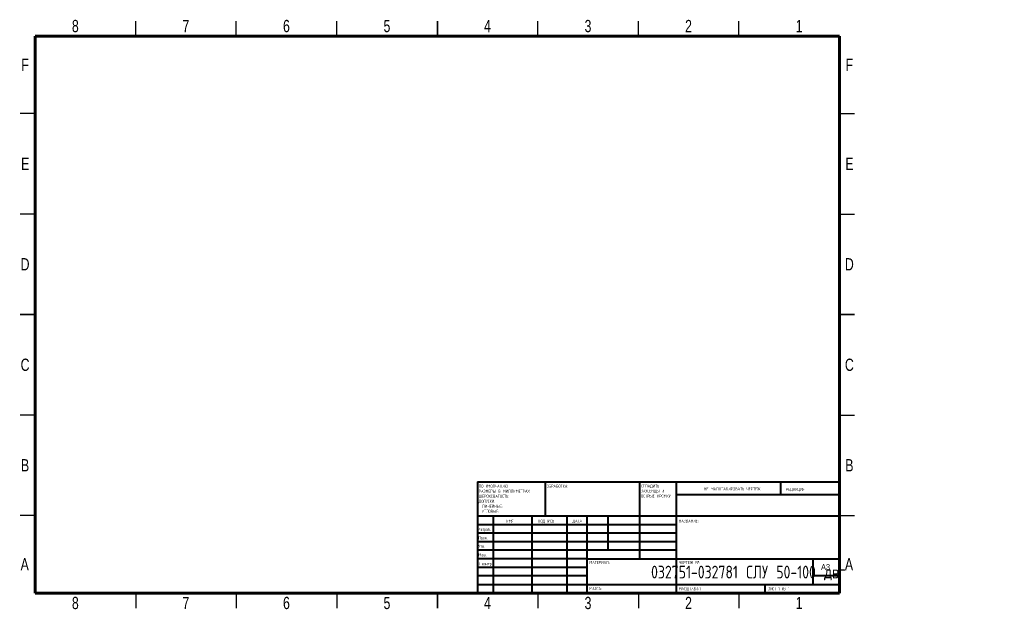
# Model space of a CAD drawing. Header units: millimetres. Extents: x -3 to 869, y -287 to 295.
# Tile 7 of 8: x 2 to 492, y 2 to 295. Entities that reach past the tile are written whole.
import ezdxf

# ---------------------------------------------------------------- set-up
doc = ezdxf.new("R2010")
doc.units = ezdxf.units.MM
doc.styles.add('SLDTEXTSTYLE1', font='TXT', dxfattribs={"width": 0.75, "bigfont": 'bigfont'})
doc.styles.add('SLDTEXTSTYLE2', font='TXT', dxfattribs={"width": 0.75})
doc.styles.add('SLDTEXTSTYLE3', font='TXT', dxfattribs={"width": 0.681818, "bigfont": 'bigfont'})

# ---------------------------------------------------------------- blocks, each defined once
blk = doc.blocks.new('SW_NOTE_0')
at = {"color": 0, "linetype": 'Continuous', "lineweight": 0, "char_height": 1.5, "attachment_point": 1, "style": 'SLDTEXTSTYLE1'}
for s, insert in [('\\M+18452\\M+18443\\M+1844C\\M+18440\\M+18444\\M+18449\\M+18453\\M+1845D', (0, 1.93)), ('\\M+18448\\M+18440\\M+18454\\M+18452\\M+18445\\M+1844E\\M+18457\\M+1845C \\M+18449', (0, -0.57)), ('\\M+1844F\\M+18452\\M+18453\\M+18451\\M+1845C\\M+18445 \\M+1844B\\M+18451\\M+1844F\\M+1844D\\M+1844B\\M+18449', (0, -3.07))]:
    blk.add_mtext(s, dxfattribs=dict(at, insert=insert))
blk = doc.blocks.new('SW_NOTE_1')
at = {"color": 0, "linetype": 'Continuous', "lineweight": 0, "char_height": 1.5, "attachment_point": 1, "style": 'SLDTEXTSTYLE1'}
for s, insert in [('\\M+18450\\M+1844F \\M+18454\\M+1844D\\M+1844F\\M+1844C\\M+18458\\M+18440\\M+1844E\\M+18449\\M+1845F:', (0, 1.93)), ('\\M+18451\\M+18440\\M+18448\\M+1844D\\M+18445\\M+18451\\M+1845C \\M+18442 \\M+1844D\\M+18449\\M+1844C\\M+1844C\\M+18449\\M+1844D\\M+18445\\M+18453\\M+18451\\M+18440\\M+18456', (0, -0.57)), ('\\M+18459\\M+18445\\M+18451\\M+1844F\\M+18456\\M+1844F\\M+18442\\M+18440\\M+18453\\M+1844F\\M+18452\\M+18453\\M+1845D:', (0, -3.07)), ('\\M+18444\\M+1844F\\M+18450\\M+18454\\M+18452\\M+1844B\\M+18449:', (0, -5.57)), ('\\M+1844C\\M+18449\\M+1844E\\M+18445\\M+1844A\\M+1844E\\M+1845C\\M+18445:', (1.69, -8.07)), ('\\M+18454\\M+18443\\M+1844C\\M+1844F\\M+18442\\M+1845C\\M+18445:', (1.69, -10.57))]:
    blk.add_mtext(s, dxfattribs=dict(at, insert=insert))

msp = doc.modelspace()

# ---------------------------------------------------------------- linework, layer by layer
at = {"color": 7, "linetype": 'Continuous', "lineweight": 30}
for p, q in [((60, 287), (60, 294.5)), ((110, 287), (110, 294.5)), ((160, 287), (160, 294.5)), ((210, 287), (210, 294.5)), ((210, 294.5), (210, 287)), ((260, 287), (260, 294.5)), ((310, 287), (310, 294.5)), ((360, 287), (360, 294.5)), ((10, 248.5), (2.5, 248.5)), ((410, 248.5), (417.5, 248.5)), ((10, 198.5), (2.5, 198.5)), ((410, 198.5), (417.5, 198.5)), ((10, 148.5), (2.5, 148.5)), ((2.5, 148.5), (10, 148.5)), ((410, 148.5), (417.5, 148.5)), ((417.5, 148.5), (410, 148.5)), ((10, 98.5), (2.5, 98.5)), ((410, 98.5), (417.5, 98.5)), ((10, 48.5), (2.5, 48.5)), ((410, 48.5), (417.5, 48.5)), ((60, 10), (60, 2.5)), ((110, 10), (110, 2.5)), ((160, 10), (160, 2.5)), ((210, 10), (210, 2.5)), ((210, 2.5), (210, 10)), ((260, 10), (260, 2.5)), ((310, 10), (310, 2.5)), ((360, 10), (360, 2.5))]:
    msp.add_line(p, q, dxfattribs=at)
at = {"color": 7, "linetype": 'Continuous', "lineweight": 60}
for p, q in [((10, 10), (10, 287)), ((10, 287), (410, 287)), ((410, 287), (410, 10)), ((410, 10), (10, 10))]:
    msp.add_line(p, q, dxfattribs=at)
at = {"color": 7, "linetype": 'Continuous', "lineweight": 40}
for p, q in [((230, 65.25), (410, 65.25)), ((230, 65.25), (230, 10)), ((263.8, 48.25), (263.8, 65.25)), ((310.6, 65.25), (310.6, 27)), ((328.8, 65.25), (328.8, 10)), ((380.8, 58.88), (380.8, 65.25)), ((410, 58.88), (328.8, 58.88)), ((410, 48.25), (230, 48.25)), ((237.8, 48.25), (237.8, 10)), ((256.99, 48.25), (256.99, 10)), ((274.4, 48.25), (274.4, 10)), ((284.6, 10), (284.6, 48.25)), ((295, 31.25), (295, 48.25)), ((328.8, 44), (230, 44)), ((328.8, 39.75), (230, 39.75)), ((328.8, 35.5), (230, 35.5)), ((328.8, 31.25), (230, 31.25)), ((284.6, 27), (230, 27)), ((284.6, 27), (410, 27)), ((397, 14.25), (397, 27)), ((284.6, 22.75), (230, 22.75)), ((284.6, 18.5), (230, 18.5)), ((410, 18.5), (397, 18.5)), ((230, 14.25), (410, 14.25)), ((373, 10), (373, 14.25))]:
    msp.add_line(p, q, dxfattribs=at)

# ---------------------------------------------------------------- block references
at = {"color": 7, "linetype": 'Continuous', "lineweight": 0}
for name, p in [('SW_NOTE_1', (230.59, 61.99)), ('SW_NOTE_0', (311.31, 62.07))]:
    msp.add_blockref(name, p, dxfattribs=at)

# ---------------------------------------------------------------- texts
for s, insert, char_height, attachment_point, style in [('8', (29.94, 295.11), 6.1, 2, 'SLDTEXTSTYLE2'), ('7', (84.94, 295.11), 6.1, 2, 'SLDTEXTSTYLE2'), ('6', (134.94, 295.11), 6.1, 2, 'SLDTEXTSTYLE2'), ('5', (184.94, 295.11), 6.1, 2, 'SLDTEXTSTYLE2'), ('4', (234.94, 295.11), 6.1, 2, 'SLDTEXTSTYLE2'), ('3', (284.94, 295.11), 6.1, 2, 'SLDTEXTSTYLE2'), ('2', (334.94, 295.11), 6.1, 2, 'SLDTEXTSTYLE2'), ('1', (389.94, 295.11), 6.1, 2, 'SLDTEXTSTYLE2'), ('F', (4.94, 275.86), 6.1, 2, 'SLDTEXTSTYLE2'), ('F', (414.94, 275.86), 6.1, 2, 'SLDTEXTSTYLE2'), ('E', (5.01, 226.61), 6.1, 2, 'SLDTEXTSTYLE2'), ('E', (415.01, 226.61), 6.1, 2, 'SLDTEXTSTYLE2'), ('D', (4.93, 176.61), 6.1, 2, 'SLDTEXTSTYLE2'), ('D', (414.93, 176.61), 6.1, 2, 'SLDTEXTSTYLE2'), ('C', (4.94, 126.61), 6.1, 2, 'SLDTEXTSTYLE2'), ('C', (414.94, 126.61), 6.1, 2, 'SLDTEXTSTYLE2'), ('B', (4.95, 76.61), 6.1, 2, 'SLDTEXTSTYLE2'), ('B', (414.95, 76.61), 6.1, 2, 'SLDTEXTSTYLE2'), ('\\M+1844F\\M+18441\\M+18451\\M+18440\\M+18441\\M+1844F\\M+18453\\M+1844B\\M+18440:', (264.37, 63.92), 1.5, 1, 'SLDTEXTSTYLE1'), ('\\M+1844E\\M+18445 \\M+1844D\\M+18440\\M+18452\\M+18459\\M+18453\\M+18440\\M+18441\\M+18449\\M+18451\\M+1844F\\M+18442\\M+18440\\M+18453\\M+1845D \\M+18458\\M+18445\\M+18451\\M+18453\\M+18445\\M+18447', (342.61, 62.53), 1.5, 1, 'SLDTEXTSTYLE1'), ('\\M+18451\\M+18445\\M+18444\\M+18440\\M+1844B\\M+18457\\M+18449\\M+18460', (383.33, 62.33), 1.5, 1, 'SLDTEXTSTYLE1'), ('\\M+18449\\M+1844D\\M+18460', (244.32, 46.5), 1.5, 1, 'SLDTEXTSTYLE1'), ('\\M+18450\\M+1844F\\M+18444\\M+18450\\M+18449\\M+18452\\M+1845D', (260.03, 46.56), 1.5, 1, 'SLDTEXTSTYLE1'), ('\\M+18444\\M+18440\\M+18453\\M+18440', (277.21, 46.58), 1.5, 1, 'SLDTEXTSTYLE1'), ('\\M+1844E\\M+18440\\M+18448\\M+18442\\M+18440\\M+1844E\\M+18449\\M+18445:', (330.07, 46.58), 1.5, 1, 'SLDTEXTSTYLE1'), ('\\M+18451\\M+18470\\M+18478\\M+18482\\M+18470\\M+18471.', (230.21, 42.43), 1.5, 1, 'SLDTEXTSTYLE1'), ('\\M+18450\\M+18482\\M+18480\\M+18472.', (230.41, 38.15), 1.5, 1, 'SLDTEXTSTYLE1'), ('\\M+18454\\M+18484\\M+18472.', (230.4, 34.06), 1.5, 1, 'SLDTEXTSTYLE1'), ('\\M+1844D\\M+18470\\M+1848A.', (230.46, 29.73), 1.5, 1, 'SLDTEXTSTYLE1'), ('A', (4.76, 27.36), 6.1, 2, 'SLDTEXTSTYLE2'), ('\\M+18453.\\M+1847B\\M+18480\\M+1847E\\M+18484\\M+18482', (230.67, 25.35), 1.5, 1, 'SLDTEXTSTYLE1'), ('\\M+1844D\\M+18440\\M+18453\\M+18445\\M+18451\\M+18449\\M+18440\\M+1844C:', (285.65, 25.99), 1.5, 1, 'SLDTEXTSTYLE1'), ('\\M+18458\\M+18445\\M+18451\\M+18453\\M+18445\\M+18447 \\M+18782:', (330.37, 25.99), 1.5, 1, 'SLDTEXTSTYLE1'), ('A', (414.76, 27.36), 6.1, 2, 'SLDTEXTSTYLE2'), ('032751-032781 \\M+18452\\M+1844C\\M+18454 50-100 \\M+18474\\M+18472\\M+18473', (364.68, 23.61), 6.35, 2, 'SLDTEXTSTYLE1'), ('A3', (400.87, 24.41), 2.91, 1, 'SLDTEXTSTYLE2'), ('\\M+1844D\\M+18440\\M+18452\\M+18452\\M+18440:', (285.62, 12.95), 1.4986, 1, 'SLDTEXTSTYLE1'), ('\\M+1844D\\M+18440\\M+18452\\M+18459\\M+18453\\M+18440\\M+18441:1:1', (330.07, 12.9), 1.5, 1, 'SLDTEXTSTYLE1'), ('\\M+1844C\\M+18449\\M+18452\\M+18453 1 \\M+18449\\M+18448 1', (374.48, 12.9), 1.5, 1, 'SLDTEXTSTYLE3'), ('8', (29.94, 8.11), 6.1, 2, 'SLDTEXTSTYLE2'), ('7', (84.94, 8.11), 6.1, 2, 'SLDTEXTSTYLE2'), ('6', (134.94, 8.11), 6.1, 2, 'SLDTEXTSTYLE2'), ('5', (184.94, 8.11), 6.1, 2, 'SLDTEXTSTYLE2'), ('4', (234.94, 8.11), 6.1, 2, 'SLDTEXTSTYLE2'), ('3', (284.94, 8.11), 6.1, 2, 'SLDTEXTSTYLE2'), ('2', (334.94, 8.11), 6.1, 2, 'SLDTEXTSTYLE2'), ('1', (389.94, 8.11), 6.1, 2, 'SLDTEXTSTYLE2')]:
    msp.add_mtext(s, dxfattribs=dict(at, insert=insert, char_height=char_height, attachment_point=attachment_point, style=style))

doc.saveas('drawing.dxf')
